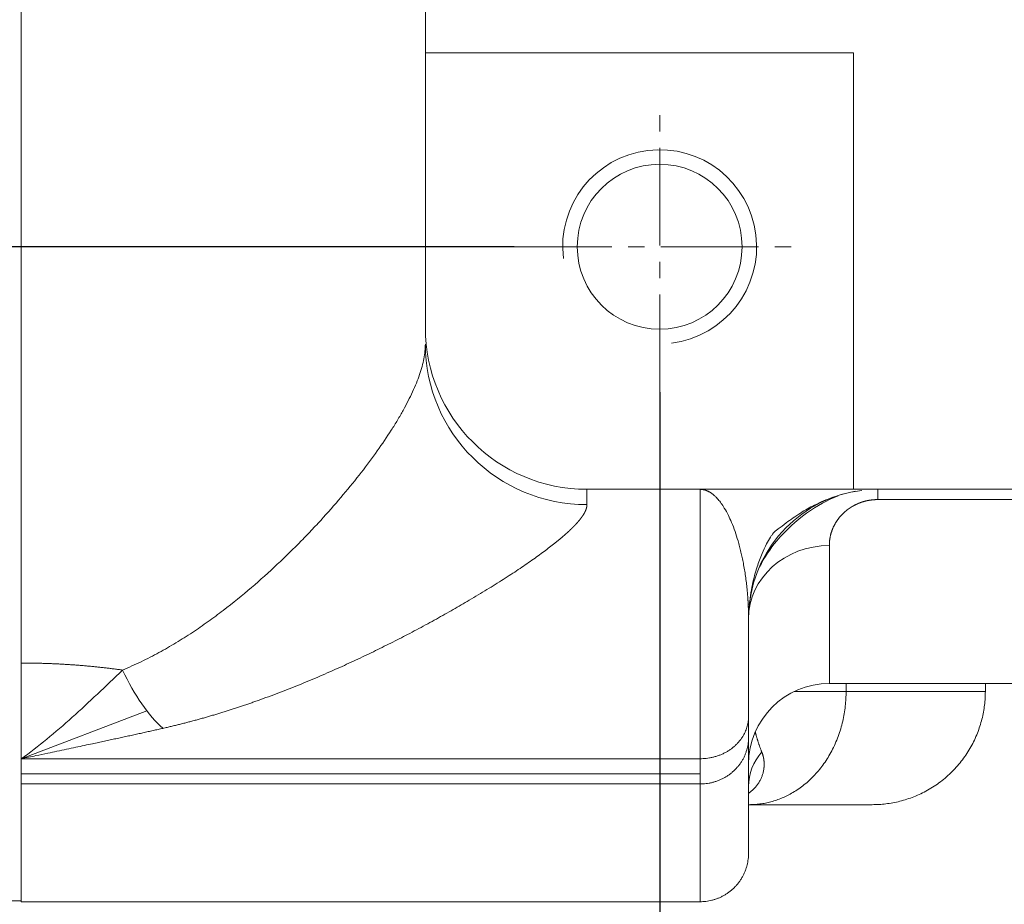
# Model space of a CAD drawing. Header units: millimetres. Extents: x 35469 to 44263, y -24881 to -16268.
# Tile 116 of 231: x 42790 to 42851, y -24133 to -24078. Entities that reach past the tile are written whole.
import ezdxf

# ---------------------------------------------------------------- set-up
doc = ezdxf.new("R2010")
doc.units = ezdxf.units.MM
doc.header["$LTSCALE"] = 0.3175
doc.linetypes.add('CENTER2', pattern=[28.575, 19.05, -3.175, 3.175, -3.175])
for name, color, linetype, lineweight in [('1轮廓实线层', 7, 'Continuous', 18), ('2细线层', 4, 'Continuous', 13), ('3中心线层', 1, 'CENTER2', 13), ('7标注层', 4, 'Continuous', 13)]:
    doc.layers.add(name, color=color, linetype=linetype, lineweight=lineweight)
doc.styles.add('PC_TEXTSTYLE', font='ISOCP.SHX', dxfattribs={"width": 0.707, "bigfont": 'GBCBIG.SHX'})
doc.dimstyles.new('GB_LINEAR', dxfattribs={"dimtxt": 3.5, "dimasz": 3.5, "dimexe": 1, "dimexo": 0, "dimgap": 1.5, "dimtad": 1, "dimdsep": 46, "dimtxsty": 'PC_TEXTSTYLE', "dimcen": 0, "dimclrd": 256, "dimclrt": 3, "dimadec": 0, "dimazin": 2, "dimtp": 0.1, "dimtm": 0.1, "dimtfac": 0.71, "dimtdec": 3, "dimtmove": 0, "dimatfit": 3, "dimfxl": 1, "dimtfill": 1, "dimarcsym": 0})

# ---------------------------------------------------------------- blocks, each defined once
blk = doc.blocks.new('*D77')
at = {"layer": '7标注层', "color": 0, "lineweight": -2, "transparency": 16777216}
for p, q in [((42820.397, -23967.234), (42711.054, -23967.234)), ((42820.397, -24092.234), (42711.054, -24092.234))]:
    blk.add_line(p, q, dxfattribs=at)
at = {"layer": '7标注层', "lineweight": -2, "transparency": 16777216}
blk.add_line((42718.054, -24067.734), (42718.054, -23991.734), dxfattribs=at)
at = {"layer": '7标注层', "transparency": 16777216}
for points in [[(42722.137, -23991.734), (42713.971, -23991.734), (42718.054, -23967.234)], [(42713.971, -24067.734), (42722.137, -24067.734), (42718.054, -24092.234)]]:
    blk.add_solid(points, dxfattribs=at)
at = {"layer": 'Defpoints', "color": 0, "transparency": 16777216}
for p in [(42718.054, -23967.234), (42820.397, -23967.234), (42820.397, -24092.234)]:
    blk.add_point(p, dxfattribs=at)
at = {"layer": '7标注层', "color": 3, "transparency": 16777216, "insert": (42695.304, -24029.734), "char_height": 24.5, "attachment_point": 5, "rotation": 90, "style": 'PC_TEXTSTYLE', "bg_fill": 3, "box_fill_scale": 1.1, "bg_fill_color": 257, "bg_fill_transparency": 0}
blk.add_mtext('125', dxfattribs=at)
blk = doc.blocks.new('*D78')
at = {"layer": '7标注层', "color": 0, "lineweight": -2, "transparency": 16777216}
for p, q in [((42829.397, -24101.234), (42829.397, -24198.834)), ((42974.397, -24101.234), (42974.397, -24198.834))]:
    blk.add_line(p, q, dxfattribs=at)
at = {"layer": '7标注层', "lineweight": -2, "transparency": 16777216}
blk.add_line((42853.897, -24191.834), (42949.897, -24191.834), dxfattribs=at)
at = {"layer": '7标注层', "transparency": 16777216}
for points in [[(42853.897, -24187.751), (42853.897, -24195.917), (42829.397, -24191.834)], [(42949.897, -24195.917), (42949.897, -24187.751), (42974.397, -24191.834)]]:
    blk.add_solid(points, dxfattribs=at)
at = {"layer": 'Defpoints', "color": 0, "transparency": 16777216}
for p in [(42829.397, -24101.234), (42974.397, -24101.234), (42974.397, -24191.834)]:
    blk.add_point(p, dxfattribs=at)
at = {"layer": '7标注层', "color": 3, "transparency": 16777216, "insert": (42901.897, -24169.084), "char_height": 24.5, "attachment_point": 5, "style": 'PC_TEXTSTYLE', "bg_fill": 3, "box_fill_scale": 1.1, "bg_fill_color": 257, "bg_fill_transparency": 0}
blk.add_mtext('145', dxfattribs=at)

msp = doc.modelspace()

# ---------------------------------------------------------------- linework, layer by layer
at = {"layer": '1轮廓实线层'}
for p, q in [((42814.897, -24080.234), (42814.897, -24040.25)), ((42841.397, -24080.234), (42814.897, -24080.234)), ((42814.897, -24097.234), (42814.897, -24080.234)), ((42841.397, -24107.234), (42841.397, -24080.234)), ((42824.897, -24107.234), (42824.897, -24108.182)), ((42841.397, -24107.234), (42824.897, -24107.234)), ((42831.897, -24123.892), (42831.897, -24107.234)), ((42962.397, -24107.234), (42841.397, -24107.234)), ((42842.897, -24107.869), (42842.897, -24107.234)), ((42899.897, -24107.869), (42842.897, -24107.869)), ((42839.897, -24119.234), (42839.897, -24110.71)), ((42839.897, -24119.234), (42899.897, -24119.234)), ((42840.934, -24119.734), (42840.934, -24119.234)), ((42849.549, -24119.734), (42849.549, -24119.234)), ((42837.717, -24119.734), (42840.934, -24119.734)), ((42849.549, -24119.734), (42840.934, -24119.734)), ((42789.897, -24123.892), (42797.672, -24120.938)), ((42834.897, -24122.578), (42834.897, -24121.276)), ((42834.897, -24129.734), (42834.897, -24122.578)), ((42789.897, -24123.892), (42789.897, -24124.574)), ((42789.897, -24123.892), (42831.897, -24123.892)), ((42831.897, -24123.892), (42831.897, -24125.454)), ((42789.897, -24124.574), (42789.897, -24125.454)), ((42831.897, -24124.833), (42789.897, -24124.833)), ((42789.897, -24132.734), (42789.897, -24125.454)), ((42831.897, -24125.454), (42789.897, -24125.454)), ((42831.897, -24132.734), (42831.897, -24125.454)), ((42789.897, -24132.734), (42831.897, -24132.734))]:
    msp.add_line(p, q, dxfattribs=at)
msp.add_circle((42829.397, -24092.234), 5.1, dxfattribs=at)
for centre, radius, start, end in [((42824.897, -24097.234), 10, 180, 270), ((42842.897, -24115.234), 8, 97.18076, 173.70703), ((42842.897, -24115.234), 8, 174.81085, 180), ((42839.897, -24124.234), 5, 90, 180)]:
    msp.add_arc(centre, radius, start, end, dxfattribs=at)
for centre, major_axis, ratio, start_param, end_param in [((42824.897, -24098.254), (-10, 0), 0.992712, 0, 1.570796), ((42839.897, -24115.234), (-5, 0), 0.904762, 4.712389, 6.283185), ((42798.66, -24113.149), (-2.362, 9.717), 0.411942, 2.039636, 2.608504), ((42838.897, -24125.603), (-4, 0), 0.880365, 5.632154, 6.283185)]:
    msp.add_ellipse(centre, major_axis=major_axis, ratio=ratio, start_param=start_param, end_param=end_param, dxfattribs=at)
for points, knots in [([(42789.897, -24016.274), (42789.897, -24016.826), (42789.897, -24018.66), (42789.897, -24021.803), (42789.897, -24025.494), (42789.897, -24027.737), (42789.897, -24032.805), (42789.897, -24040.621), (42789.897, -24051.953), (42789.897, -24063.043), (42789.897, -24070.366), (42789.897, -24077.783), (42789.897, -24085.22), (42789.897, -24096.187), (42789.897, -24106.967), (42789.897, -24114.032), (42789.897, -24118.203), (42789.897, -24119.488), (42789.897, -24121.216), (42789.897, -24122.71), (42789.897, -24123.529), (42789.897, -24124.011), (42789.897, -24124.241), (42789.897, -24124.459), (42789.897, -24124.566), (42789.897, -24124.574)], [0, 0, 0, 0, 0.011657, 0.038363, 0.065069, 0.091775, 0.091775, 0.192565, 0.293354, 0.394144, 0.494934, 0.494934, 0.598077, 0.70122, 0.804363, 0.907506, 0.907506, 0.927202, 0.946898, 0.966593, 0.986289, 0.986289, 0.992861, 0.999432, 1, 1, 1, 1]), ([(42814.897, -24098.254), (42814.897, -24098.54), (42814.865, -24098.841), (42814.743, -24099.47), (42814.653, -24099.798), (42814.419, -24100.482), (42814.276, -24100.837), (42813.937, -24101.575), (42813.742, -24101.957), (42813.413, -24102.549), (42813.297, -24102.75), (42813.114, -24103.056), (42813.051, -24103.158), (42812.923, -24103.365), (42812.858, -24103.47), (42812.523, -24103.994), (42812.234, -24104.422), (42811.615, -24105.294), (42811.284, -24105.738), (42810.583, -24106.64), (42810.212, -24107.099), (42809.429, -24108.028), (42809.017, -24108.499), (42808.368, -24109.214), (42808.147, -24109.454), (42807.806, -24109.815), (42807.691, -24109.935), (42807.458, -24110.177), (42807.341, -24110.298), (42806.746, -24110.904), (42806.252, -24111.389), (42805.223, -24112.354), (42804.688, -24112.835), (42803.573, -24113.788), (42802.993, -24114.259), (42802.083, -24114.955), (42801.773, -24115.184), (42801.296, -24115.525), (42801.136, -24115.637), (42800.81, -24115.861), (42800.646, -24115.972), (42800.149, -24116.301), (42799.811, -24116.515), (42799.122, -24116.932), (42798.771, -24117.135), (42798.053, -24117.526), (42797.686, -24117.714), (42796.935, -24118.075), (42796.55, -24118.246), (42796.156, -24118.408)], [0, 0, 0, 0, 0.0625, 0.0625, 0.125, 0.125, 0.1875, 0.1875, 0.25, 0.25, 0.28125, 0.28125, 0.296875, 0.296875, 0.3125, 0.3125, 0.375, 0.375, 0.4375, 0.4375, 0.5, 0.5, 0.5625, 0.5625, 0.59375, 0.59375, 0.609375, 0.609375, 0.625, 0.625, 0.6875, 0.6875, 0.75, 0.75, 0.8125, 0.8125, 0.84375, 0.84375, 0.859375, 0.859375, 0.875, 0.875, 0.90625, 0.90625, 0.9375, 0.9375, 0.96875, 0.96875, 1, 1, 1, 1]), ([(42832.172, -24107.271), (42832.167, -24107.27), (42832.151, -24107.265), (42832.124, -24107.259), (42832.09, -24107.252), (42832.057, -24107.246), (42832.024, -24107.242), (42831.992, -24107.238), (42831.96, -24107.236), (42831.928, -24107.234), (42831.907, -24107.234), (42831.897, -24107.234)], [0, 0, 0, 0, 0.051712, 0.174966, 0.29687, 0.417424, 0.53663, 0.65449, 0.771003, 0.886173, 1, 1, 1, 1]), ([(42834.897, -24115.234), (42834.897, -24115.215), (42834.897, -24115.178), (42834.896, -24115.121), (42834.896, -24115.065), (42834.895, -24115.008), (42834.895, -24114.951), (42834.894, -24114.894), (42834.892, -24114.836), (42834.891, -24114.778), (42834.89, -24114.72), (42834.888, -24114.662), (42834.886, -24114.604), (42834.884, -24114.546), (42834.881, -24114.487), (42834.879, -24114.428), (42834.876, -24114.369), (42834.873, -24114.31), (42834.87, -24114.25), (42834.867, -24114.191), (42834.864, -24114.131), (42834.86, -24114.071), (42834.856, -24114.011), (42834.852, -24113.951), (42834.848, -24113.891), (42834.843, -24113.831), (42834.838, -24113.77), (42834.834, -24113.709), (42834.828, -24113.649), (42834.823, -24113.588), (42834.818, -24113.527), (42834.812, -24113.466), (42834.795, -24113.291), (42834.763, -24113.002), (42834.71, -24112.601), (42834.648, -24112.196), (42834.579, -24111.812), (42834.505, -24111.448), (42834.427, -24111.103), (42834.341, -24110.757), (42834.221, -24110.329), (42834.059, -24109.821), (42833.858, -24109.297), (42833.636, -24108.808), (42833.452, -24108.474), (42833.304, -24108.24), (42833.208, -24108.102), (42833.111, -24107.974), (42833.014, -24107.856), (42832.928, -24107.762), (42832.853, -24107.686), (42832.788, -24107.625), (42832.719, -24107.566), (42832.645, -24107.508), (42832.574, -24107.458), (42832.508, -24107.416), (42832.448, -24107.382), (42832.39, -24107.352), (42832.339, -24107.329), (42832.297, -24107.312), (42832.261, -24107.299), (42832.227, -24107.287), (42832.197, -24107.278), (42832.179, -24107.273), (42832.172, -24107.271)], [0, 0, 0, 0, 0.003891, 0.00781, 0.011758, 0.015735, 0.019741, 0.023775, 0.027838, 0.031929, 0.036049, 0.040198, 0.044375, 0.048581, 0.052816, 0.057079, 0.061371, 0.065692, 0.070041, 0.074418, 0.078824, 0.083259, 0.087722, 0.092214, 0.096735, 0.101284, 0.105861, 0.110467, 0.115101, 0.119764, 0.124456, 0.129175, 0.133924, 0.16514, 0.197848, 0.232045, 0.267726, 0.298988, 0.331725, 0.365935, 0.401611, 0.465098, 0.535582, 0.596547, 0.669491, 0.69632, 0.723135, 0.749935, 0.776719, 0.803487, 0.819903, 0.837378, 0.855908, 0.875491, 0.896125, 0.912293, 0.928025, 0.94332, 0.958178, 0.967476, 0.976677, 0.985781, 0.994788, 1, 1, 1, 1]), ([(42834.93, -24114.511), (42834.974, -24114.029), (42835.102, -24113.177), (42835.392, -24112.084), (42835.692, -24111.268), (42835.968, -24110.675), (42836.18, -24110.299), (42836.33, -24110.078), (42836.4, -24109.985), (42836.439, -24109.936), (42836.469, -24109.902), (42836.489, -24109.879), (42836.509, -24109.858), (42836.535, -24109.832), (42836.597, -24109.775), (42836.639, -24109.754), (42836.847, -24109.597), (42837.295, -24109.253), (42838.056, -24108.719), (42839.027, -24108.165), (42840.168, -24107.67), (42841.026, -24107.444), (42841.504, -24107.356)], [0, 0, 0, 0, 0.140355, 0.256783, 0.34935, 0.418176, 0.463571, 0.477784, 0.482927, 0.486926, 0.488589, 0.490101, 0.491546, 0.493016, 0.496356, 0.510427, 0.524354, 0.593313, 0.693263, 0.778834, 0.880823, 1, 1, 1, 1]), ([(42840.447, -24107.632), (42839.15, -24108.134), (42837.769, -24109.069), (42836.241, -24110.909), (42835.873, -24111.447), (42835.575, -24112.03)], [0, 0, 0, 0, 0.739258, 0.739258, 1, 1, 1, 1]), ([(42842.897, -24107.869), (42842.89, -24107.869), (42842.876, -24107.869), (42842.856, -24107.869), (42842.836, -24107.87), (42842.816, -24107.87), (42842.795, -24107.871), (42842.775, -24107.871), (42842.755, -24107.872), (42842.735, -24107.873), (42842.715, -24107.874), (42842.695, -24107.875), (42842.675, -24107.876), (42842.655, -24107.878), (42842.635, -24107.879), (42842.615, -24107.881), (42842.596, -24107.883), (42842.576, -24107.884), (42842.556, -24107.886), (42842.536, -24107.889), (42842.517, -24107.891), (42842.497, -24107.893), (42842.478, -24107.896), (42842.458, -24107.898), (42842.439, -24107.901), (42842.419, -24107.904), (42842.4, -24107.907), (42842.38, -24107.91), (42842.361, -24107.913), (42842.342, -24107.916), (42842.323, -24107.92), (42842.303, -24107.923), (42842.284, -24107.927), (42842.265, -24107.931), (42842.246, -24107.934), (42842.227, -24107.939), (42842.208, -24107.943), (42842.189, -24107.947), (42842.17, -24107.951), (42842.151, -24107.956), (42842.132, -24107.96), (42842.113, -24107.965), (42842.095, -24107.97), (42842.076, -24107.975), (42842.057, -24107.98), (42842.039, -24107.985), (42842.02, -24107.991), (42842.001, -24107.996), (42841.983, -24108.002), (42841.964, -24108.007), (42841.946, -24108.013), (42841.928, -24108.019), (42841.909, -24108.025), (42841.891, -24108.031), (42841.873, -24108.038), (42841.854, -24108.044), (42841.836, -24108.05), (42841.818, -24108.057), (42841.8, -24108.064), (42841.782, -24108.071), (42841.764, -24108.078), (42841.746, -24108.085), (42841.728, -24108.092), (42841.71, -24108.099), (42841.692, -24108.107), (42841.674, -24108.114), (42841.656, -24108.122), (42841.638, -24108.13), (42841.621, -24108.138), (42841.603, -24108.146), (42841.585, -24108.154), (42841.568, -24108.162), (42841.55, -24108.171), (42841.533, -24108.179), (42841.515, -24108.188), (42841.498, -24108.196), (42841.48, -24108.205), (42841.463, -24108.214), (42841.445, -24108.223), (42841.428, -24108.233), (42841.411, -24108.242), (42841.394, -24108.251), (42841.376, -24108.261), (42841.359, -24108.27), (42841.342, -24108.28), (42841.325, -24108.29), (42841.27, -24108.323), (42841.178, -24108.38), (42841.056, -24108.465), (42840.939, -24108.555), (42840.828, -24108.65), (42840.722, -24108.751), (42840.622, -24108.856), (42840.527, -24108.966), (42840.458, -24109.055), (42840.409, -24109.121), (42840.38, -24109.164), (42840.351, -24109.206), (42840.323, -24109.249), (42840.296, -24109.293), (42840.27, -24109.336), (42840.244, -24109.38), (42840.22, -24109.424), (42840.196, -24109.469), (42840.174, -24109.513), (42840.152, -24109.558), (42840.131, -24109.603), (42840.111, -24109.649), (42840.092, -24109.694), (42840.074, -24109.74), (42840.057, -24109.787), (42840.04, -24109.833), (42840.025, -24109.88), (42840.01, -24109.927), (42839.996, -24109.974), (42839.984, -24110.022), (42839.972, -24110.069), (42839.96, -24110.117), (42839.95, -24110.165), (42839.941, -24110.214), (42839.933, -24110.263), (42839.925, -24110.311), (42839.918, -24110.361), (42839.913, -24110.41), (42839.908, -24110.459), (42839.904, -24110.509), (42839.901, -24110.559), (42839.898, -24110.609), (42839.897, -24110.66), (42839.897, -24110.693), (42839.897, -24110.71)], [0, 0, 0, 0, 0.002717, 0.005429, 0.008136, 0.01084, 0.013539, 0.016236, 0.018929, 0.02162, 0.024309, 0.026997, 0.029683, 0.032368, 0.035053, 0.037739, 0.040424, 0.04311, 0.045798, 0.048487, 0.051179, 0.053873, 0.05657, 0.05927, 0.061974, 0.064682, 0.067395, 0.070112, 0.072835, 0.075564, 0.078299, 0.08104, 0.083789, 0.086544, 0.089308, 0.092079, 0.094859, 0.097648, 0.100446, 0.103253, 0.106071, 0.108899, 0.111737, 0.114586, 0.117447, 0.120319, 0.123204, 0.126101, 0.12901, 0.131933, 0.134868, 0.137818, 0.140781, 0.143759, 0.146751, 0.149758, 0.152781, 0.155819, 0.158872, 0.161942, 0.165028, 0.16813, 0.17125, 0.174386, 0.17754, 0.180711, 0.183901, 0.187108, 0.190334, 0.193579, 0.196842, 0.200125, 0.203426, 0.206748, 0.210089, 0.21345, 0.216831, 0.220232, 0.223655, 0.227097, 0.230561, 0.234047, 0.237553, 0.241081, 0.244631, 0.248203, 0.251796, 0.279808, 0.308635, 0.338352, 0.369027, 0.400722, 0.433495, 0.467396, 0.502472, 0.515298, 0.52819, 0.541149, 0.554177, 0.567276, 0.580447, 0.593692, 0.607012, 0.620408, 0.633884, 0.647438, 0.661074, 0.674793, 0.688595, 0.702482, 0.716457, 0.730519, 0.74467, 0.758911, 0.773244, 0.78767, 0.80219, 0.816805, 0.831517, 0.846325, 0.861233, 0.876239, 0.891347, 0.906556, 0.921868, 0.937283, 0.952803, 0.968429, 0.984161, 1, 1, 1, 1]), ([(42824.897, -24108.182), (42824.897, -24108.186), (42824.897, -24108.194), (42824.896, -24108.206), (42824.896, -24108.219), (42824.895, -24108.231), (42824.894, -24108.244), (42824.893, -24108.257), (42824.891, -24108.27), (42824.889, -24108.282), (42824.888, -24108.295), (42824.885, -24108.309), (42824.883, -24108.322), (42824.88, -24108.335), (42824.877, -24108.348), (42824.874, -24108.362), (42824.871, -24108.375), (42824.868, -24108.389), (42824.864, -24108.403), (42824.86, -24108.416), (42824.856, -24108.43), (42824.851, -24108.444), (42824.846, -24108.458), (42824.842, -24108.472), (42824.836, -24108.486), (42824.831, -24108.501), (42824.825, -24108.515), (42824.82, -24108.53), (42824.814, -24108.544), (42824.807, -24108.559), (42824.801, -24108.573), (42824.794, -24108.588), (42824.787, -24108.603), (42824.78, -24108.618), (42824.772, -24108.633), (42824.765, -24108.648), (42824.757, -24108.663), (42824.749, -24108.679), (42824.74, -24108.694), (42824.732, -24108.71), (42824.723, -24108.725), (42824.714, -24108.741), (42824.705, -24108.757), (42824.695, -24108.773), (42824.686, -24108.788), (42824.676, -24108.804), (42824.666, -24108.821), (42824.655, -24108.837), (42824.645, -24108.853), (42824.634, -24108.869), (42824.623, -24108.886), (42824.611, -24108.902), (42824.6, -24108.919), (42824.588, -24108.936), (42824.576, -24108.953), (42824.564, -24108.969), (42824.551, -24108.986), (42824.539, -24109.003), (42824.526, -24109.021), (42824.513, -24109.038), (42824.499, -24109.055), (42824.486, -24109.073), (42824.472, -24109.09), (42824.458, -24109.108), (42824.444, -24109.125), (42824.429, -24109.143), (42824.414, -24109.161), (42824.399, -24109.179), (42824.384, -24109.197), (42824.369, -24109.215), (42824.353, -24109.233), (42824.337, -24109.252), (42824.321, -24109.27), (42824.305, -24109.289), (42824.288, -24109.307), (42824.271, -24109.326), (42824.254, -24109.345), (42824.237, -24109.364), (42824.22, -24109.383), (42824.202, -24109.402), (42824.184, -24109.421), (42824.166, -24109.44), (42824.148, -24109.459), (42824.129, -24109.479), (42824.11, -24109.498), (42824.091, -24109.518), (42824.072, -24109.537), (42824.052, -24109.557), (42824.032, -24109.577), (42824.012, -24109.597), (42823.992, -24109.617), (42823.972, -24109.637), (42823.951, -24109.657), (42823.93, -24109.678), (42823.909, -24109.698), (42823.888, -24109.718), (42823.866, -24109.739), (42823.844, -24109.76), (42823.822, -24109.78), (42823.8, -24109.801), (42823.778, -24109.822), (42823.755, -24109.843), (42823.732, -24109.864), (42823.709, -24109.886), (42823.685, -24109.907), (42823.662, -24109.928), (42823.638, -24109.95), (42823.614, -24109.971), (42823.589, -24109.993), (42823.565, -24110.015), (42823.54, -24110.037), (42823.515, -24110.059), (42823.49, -24110.081), (42823.464, -24110.103), (42823.439, -24110.125), (42823.413, -24110.148), (42823.386, -24110.17), (42823.36, -24110.192), (42823.333, -24110.215), (42823.307, -24110.238), (42823.28, -24110.261), (42823.252, -24110.283), (42823.225, -24110.306), (42823.197, -24110.33), (42823.169, -24110.353), (42823.141, -24110.376), (42823.112, -24110.399), (42823.084, -24110.423), (42823.055, -24110.446), (42823.026, -24110.47), (42822.996, -24110.494), (42822.967, -24110.518), (42822.937, -24110.541), (42822.71, -24110.723), (42822.254, -24111.074), (42821.501, -24111.619), (42820.661, -24112.195), (42819.733, -24112.8), (42818.719, -24113.434), (42817.833, -24113.966), (42817.123, -24114.381), (42816.621, -24114.67), (42816.108, -24114.961), (42815.582, -24115.253), (42815.045, -24115.547), (42814.495, -24115.842), (42813.784, -24116.218), (42812.901, -24116.673), (42811.831, -24117.205), (42810.735, -24117.73), (42809.583, -24118.26), (42808.378, -24118.79), (42807.12, -24119.315), (42805.849, -24119.816), (42804.939, -24120.151), (42804.417, -24120.336), (42804.289, -24120.381), (42804.162, -24120.426), (42804.035, -24120.47), (42803.907, -24120.514), (42803.78, -24120.557), (42803.652, -24120.6), (42803.524, -24120.643), (42803.397, -24120.686), (42803.269, -24120.728), (42803.142, -24120.77), (42803.014, -24120.811), (42802.886, -24120.853), (42802.759, -24120.894), (42802.631, -24120.934), (42802.503, -24120.974), (42802.376, -24121.014), (42802.248, -24121.054), (42802.12, -24121.093), (42801.992, -24121.132), (42801.864, -24121.17), (42801.736, -24121.208), (42801.608, -24121.246), (42801.481, -24121.283), (42801.353, -24121.32), (42801.225, -24121.357), (42801.097, -24121.393), (42800.969, -24121.429), (42800.84, -24121.465), (42800.712, -24121.5), (42800.584, -24121.535), (42800.456, -24121.569), (42800.328, -24121.603), (42800.2, -24121.637), (42800.072, -24121.67), (42799.943, -24121.703), (42799.815, -24121.736), (42799.687, -24121.768), (42799.559, -24121.8), (42799.43, -24121.832), (42799.302, -24121.863), (42799.173, -24121.893), (42799.045, -24121.924), (42798.917, -24121.954), (42798.788, -24121.983), (42798.702, -24122.003), (42798.66, -24122.013)], [0, 0, 0, 0, 0.001819, 0.003638, 0.005458, 0.007279, 0.009101, 0.010923, 0.012746, 0.01457, 0.016394, 0.01822, 0.020046, 0.021873, 0.0237, 0.025529, 0.027358, 0.029188, 0.031019, 0.032851, 0.034683, 0.036517, 0.038351, 0.040186, 0.042022, 0.043859, 0.045697, 0.047536, 0.049376, 0.051216, 0.053058, 0.0549, 0.056744, 0.058588, 0.060433, 0.06228, 0.064127, 0.065975, 0.067824, 0.069675, 0.071526, 0.073378, 0.075232, 0.077086, 0.078942, 0.080798, 0.082656, 0.084515, 0.086375, 0.088236, 0.090098, 0.091961, 0.093825, 0.09569, 0.097557, 0.099425, 0.101293, 0.103163, 0.105035, 0.106907, 0.10878, 0.110655, 0.112531, 0.114408, 0.116287, 0.118166, 0.120047, 0.121929, 0.123813, 0.125697, 0.127583, 0.12947, 0.131359, 0.133249, 0.13514, 0.137032, 0.138926, 0.140821, 0.142717, 0.144615, 0.146514, 0.148415, 0.150316, 0.15222, 0.154124, 0.15603, 0.157938, 0.159846, 0.161757, 0.163668, 0.165581, 0.167496, 0.169412, 0.171329, 0.173248, 0.175169, 0.17709, 0.179014, 0.180939, 0.182865, 0.184793, 0.186722, 0.188653, 0.190585, 0.192519, 0.194455, 0.196392, 0.198331, 0.200271, 0.202213, 0.204156, 0.206101, 0.208048, 0.209996, 0.211946, 0.213897, 0.21585, 0.217805, 0.219761, 0.221719, 0.223679, 0.22564, 0.227603, 0.229568, 0.231534, 0.233502, 0.235472, 0.237444, 0.239417, 0.241392, 0.243368, 0.245347, 0.247327, 0.249309, 0.290294, 0.33146, 0.372867, 0.414572, 0.456634, 0.499109, 0.517138, 0.535108, 0.553025, 0.570892, 0.588714, 0.606495, 0.62424, 0.656188, 0.687648, 0.718647, 0.749217, 0.781808, 0.813526, 0.844417, 0.87453, 0.877455, 0.88037, 0.883275, 0.886171, 0.889057, 0.891934, 0.894802, 0.89766, 0.900509, 0.903349, 0.906179, 0.909001, 0.911813, 0.914617, 0.917411, 0.920197, 0.922974, 0.925743, 0.928502, 0.931253, 0.933996, 0.93673, 0.939456, 0.942173, 0.944883, 0.947584, 0.950277, 0.952962, 0.955638, 0.958308, 0.960969, 0.963622, 0.966268, 0.968906, 0.971537, 0.97416, 0.976776, 0.979385, 0.981986, 0.98458, 0.987167, 0.989748, 0.992321, 0.994887, 0.997447, 1, 1, 1, 1]), ([(42796.156, -24118.408), (42795.642, -24118.904), (42795.126, -24119.401), (42794.088, -24120.381), (42793.567, -24120.864), (42792.522, -24121.799), (42791.998, -24122.251), (42790.948, -24123.109), (42790.422, -24123.515), (42789.897, -24123.892)], [0, 0, 0, 0, 0.25, 0.25, 0.5, 0.5, 0.75, 0.75, 1, 1, 1, 1]), ([(42798.66, -24122.013), (42798.61, -24122.024), (42798.51, -24122.046), (42798.36, -24122.08), (42798.208, -24122.114), (42798.054, -24122.148), (42797.899, -24122.183), (42797.743, -24122.218), (42797.585, -24122.253), (42797.425, -24122.288), (42797.264, -24122.323), (42797.102, -24122.359), (42796.938, -24122.395), (42796.772, -24122.431), (42796.606, -24122.468), (42796.437, -24122.504), (42796.267, -24122.541), (42796.096, -24122.578), (42795.923, -24122.616), (42795.749, -24122.653), (42795.573, -24122.691), (42795.396, -24122.729), (42795.217, -24122.768), (42795.037, -24122.806), (42794.855, -24122.845), (42794.672, -24122.884), (42794.487, -24122.924), (42794.195, -24122.986), (42793.788, -24123.072), (42793.253, -24123.185), (42792.688, -24123.304), (42792.11, -24123.426), (42791.476, -24123.559), (42790.741, -24123.714), (42790.196, -24123.829), (42789.897, -24123.892)], [0, 0, 0, 0, 0.017244, 0.034647, 0.052209, 0.069929, 0.087808, 0.105846, 0.124043, 0.142398, 0.160913, 0.179586, 0.198418, 0.21741, 0.23656, 0.255869, 0.275338, 0.294966, 0.314752, 0.334698, 0.354803, 0.375068, 0.395492, 0.416075, 0.436817, 0.457719, 0.47878, 0.5, 0.557309, 0.618077, 0.682304, 0.74999, 0.814789, 0.898126, 1, 1, 1, 1]), ([(42835.317, -24122.26), (42835.318, -24122.262), (42835.323, -24122.284), (42835.335, -24122.327), (42835.351, -24122.388), (42835.369, -24122.45), (42835.386, -24122.513), (42835.405, -24122.576), (42835.424, -24122.641), (42835.444, -24122.706), (42835.465, -24122.772), (42835.486, -24122.839), (42835.508, -24122.906), (42835.531, -24122.974), (42835.555, -24123.043), (42835.58, -24123.113), (42835.605, -24123.183), (42835.631, -24123.254), (42835.658, -24123.325), (42835.686, -24123.397), (42835.705, -24123.445), (42835.715, -24123.469)], [0, 0, 0, 0, 0.004456, 0.048674, 0.094177, 0.14097, 0.189055, 0.238437, 0.289119, 0.341104, 0.394396, 0.448999, 0.504917, 0.562152, 0.620708, 0.68059, 0.7418, 0.804342, 0.86822, 0.933438, 1, 1, 1, 1]), ([(42835.715, -24123.469), (42835.718, -24123.476), (42835.723, -24123.489), (42835.731, -24123.51), (42835.739, -24123.531), (42835.747, -24123.552), (42835.754, -24123.573), (42835.761, -24123.595), (42835.768, -24123.616), (42835.775, -24123.638), (42835.781, -24123.66), (42835.788, -24123.682), (42835.794, -24123.704), (42835.8, -24123.726), (42835.805, -24123.748), (42835.81, -24123.771), (42835.816, -24123.794), (42835.82, -24123.816), (42835.825, -24123.839), (42835.829, -24123.862), (42835.833, -24123.885), (42835.837, -24123.908), (42835.841, -24123.932), (42835.844, -24123.955), (42835.847, -24123.979), (42835.85, -24124.002), (42835.853, -24124.026), (42835.855, -24124.05), (42835.857, -24124.074), (42835.859, -24124.098), (42835.86, -24124.122), (42835.861, -24124.147), (42835.862, -24124.171), (42835.863, -24124.195), (42835.863, -24124.22), (42835.863, -24124.244), (42835.863, -24124.269), (42835.862, -24124.294), (42835.861, -24124.319), (42835.86, -24124.344), (42835.859, -24124.369), (42835.857, -24124.394), (42835.855, -24124.419), (42835.853, -24124.444), (42835.85, -24124.469), (42835.847, -24124.495), (42835.844, -24124.52), (42835.832, -24124.599), (42835.807, -24124.732), (42835.752, -24124.919), (42835.679, -24125.104), (42835.586, -24125.284), (42835.475, -24125.46), (42835.366, -24125.599), (42835.272, -24125.704), (42835.201, -24125.778), (42835.126, -24125.849), (42835.047, -24125.919), (42834.974, -24125.978), (42834.927, -24126.014), (42834.908, -24126.028)], [0, 0, 0, 0, 0.010405, 0.020784, 0.031136, 0.041461, 0.051761, 0.062035, 0.072284, 0.082508, 0.092707, 0.102881, 0.113031, 0.123156, 0.133258, 0.143337, 0.153392, 0.163424, 0.173434, 0.183421, 0.193387, 0.20333, 0.213252, 0.223153, 0.233033, 0.242892, 0.25273, 0.262549, 0.272348, 0.282127, 0.291888, 0.301629, 0.311352, 0.321056, 0.330742, 0.340411, 0.350062, 0.359696, 0.369313, 0.378913, 0.388497, 0.398066, 0.407618, 0.417155, 0.426677, 0.436184, 0.445677, 0.455155, 0.524699, 0.592319, 0.658134, 0.722268, 0.784848, 0.846007, 0.873856, 0.901454, 0.928812, 0.955941, 0.982853, 1, 1, 1, 1]), ([(42789.897, -24124.574), (42789.897, -24124.663), (42789.897, -24124.841), (42789.897, -24124.999), (42789.897, -24125.804), (42789.897, -24127.163), (42789.897, -24128.892), (42789.897, -24130.297), (42789.897, -24131.016), (42789.897, -24132.01), (42789.897, -24132.859), (42789.897, -24132.571), (42789.897, -24130.737), (42789.897, -24128.489), (42789.897, -24126.853), (42789.897, -24126.315), (42789.897, -24125.574), (42789.897, -24125.283)], [0, 0, 0, 0, 0.006952, 0.014562, 0.014562, 0.086618, 0.158674, 0.23073, 0.302786, 0.302786, 0.465262, 0.627738, 0.790214, 0.95269, 0.95269, 0.982996, 1, 1, 1, 1])]:
    msp.add_open_spline(points, degree=3, knots=knots, dxfattribs=at)
for points, weights in [([(42834.897, -24121.276), (42834.897, -24119.06), (42834.897, -24117.043), (42834.897, -24115.234)], [0.956578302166, 0.952382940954, 0.949025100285, 0.946504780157]), ([(42796.156, -24118.408), (42794.109, -24118.12), (42792.011, -24117.976), (42789.897, -24117.976)], [0.991054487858, 0.985804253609, 0.985836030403, 0.991149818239]), ([(42834.939, -24126.734), (42838.451, -24126.734), (42840.934, -24123.835), (42840.934, -24119.734)], [0.956578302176, 0.769794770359, 0.769794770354, 0.956578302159]), ([(42849.549, -24119.734), (42849.549, -24123.835), (42846.65, -24126.734), (42842.549, -24126.734)], [0.95657830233, 0.769794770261, 0.769794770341, 0.954728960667]), ([(42831.897, -24123.892), (42833.654, -24123.892), (42834.897, -24122.809), (42834.897, -24121.276)], [0.956578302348, 0.769794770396, 0.769794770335, 0.956578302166]), ([(42831.897, -24125.454), (42833.654, -24125.454), (42834.897, -24124.263), (42834.897, -24122.578)], [0.956578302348, 0.769794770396, 0.769794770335, 0.956578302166]), ([(42834.939, -24126.734), (42839.948, -24126.734), (42842.548, -24126.734), (42842.549, -24126.734)], [0.956578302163, 0.93326386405, 0.933259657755, 0.956565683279]), ([(42831.897, -24132.734), (42833.654, -24132.734), (42834.897, -24131.491), (42834.897, -24129.734)], [0.956578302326, 0.769794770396, 0.769794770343, 0.956578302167])]:
    msp.add_rational_spline(points, weights, degree=3, dxfattribs=at)
msp.add_open_spline([(42782.061, -24132.677), (42785.979, -24132.677), (42789.897, -24132.677)], degree=2, dxfattribs=at)
at = {"layer": '2细线层'}
msp.add_arc((42829.397, -24092.234), 6, 277, 187, dxfattribs=at)
at = {"layer": '3中心线层'}
for p, q in [((42829.397, -24101.234), (42829.397, -24083.234)), ((42820.397, -24092.234), (42838.397, -24092.234))]:
    msp.add_line(p, q, dxfattribs=at)

# ---------------------------------------------------------------- next in the draw order: dimensions: what is measured, and where the dimension line sits
at = {"layer": '7标注层'}
dim = msp.add_linear_dim(base=(42718.054, -23967.234), p1=(42820.397, -24092.234), p2=(42820.397, -23967.234), angle=90, dimstyle='GB_LINEAR', override={"dimscale": 7, "dimgap": 1.5, "dimtad": 1, "dimjust": 0, "dimdec": 2, "dimlfac": 1, "dimse1": 0, "dimse2": 0, "dimsd1": 0, "dimsd2": 0, "dimclrd": 256, "dimclre": 0, "dimtofl": 1}, dxfattribs=at)
dim.commit()
dim.dimension.update_dxf_attribs({"geometry": '*D77', "text_midpoint": (42695.304, -24029.734)})
dim = msp.add_linear_dim(base=(42974.397, -24191.834), p1=(42829.397, -24101.234), p2=(42974.397, -24101.234), dimstyle='GB_LINEAR', override={"dimscale": 7, "dimgap": 1.5, "dimtad": 1, "dimjust": 0, "dimdec": 2, "dimlfac": 1, "dimse1": 0, "dimse2": 0, "dimsd1": 0, "dimsd2": 0, "dimclrd": 256, "dimclre": 0, "dimtofl": 1}, dxfattribs=at)
dim.commit()
dim.dimension.update_dxf_attribs({"geometry": '*D78', "text_midpoint": (42901.897, -24169.084)})

doc.saveas('drawing.dxf')
